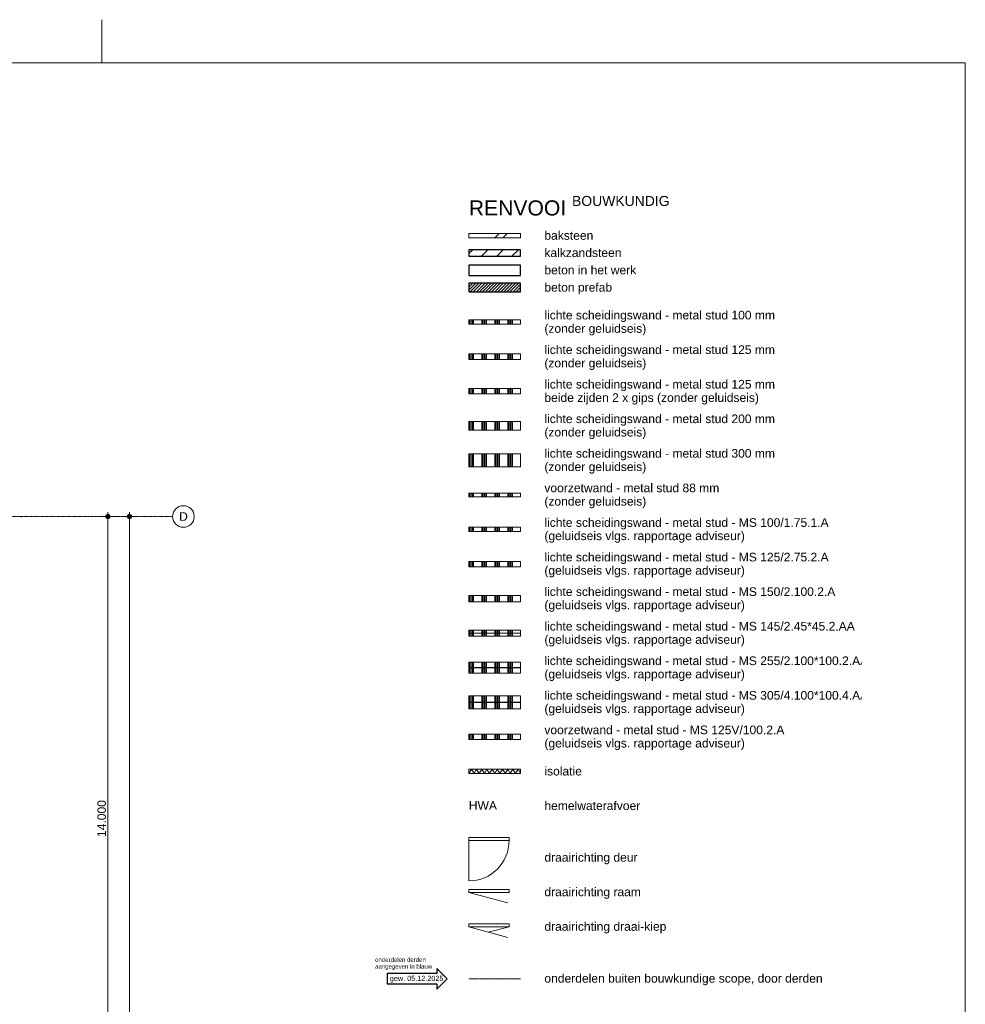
# Model space of a CAD drawing. Extents: x 0 to 92550, y 0 to 59400.
# Tile 87 of 87: x 61197 to 83100, y 36609 to 59400. Entities that reach past the tile are written whole.
import ezdxf
from ezdxf.xclip import XClip

# ---------------------------------------------------------------- set-up
doc = ezdxf.new("R2010")
doc.units = 0
doc.header["$MEASUREMENT"] = 0
doc.header["$XCLIPFRAME"] = 0
doc.linetypes.add('Streep-punt fijn', pattern=[1251.000023, 626.000023, -312.5, 0, -312.5])
doc.linetypes.add('Streeplijn fijn', pattern=[234.119993, 155.999994, -78.119999])
for name, color, linetype in [('ZZ 22 Binnenwand metal stud', 7, 'Continuous'), ('ZZ A Stramien', 7, 'Continuous'), ('ZZ Aankleding 2D tek', 7, 'Continuous'), ('ZZ Maatvoering 1_ 50_100', 7, 'Continuous'), ('ZZ Markers wijzigingspijlen', 7, 'Continuous')]:
    doc.layers.add(name, color=color, linetype=linetype)
doc.styles.add('GENERATED_STYLE_1', font='arial.ttf')

# ---------------------------------------------------------------- blocks, each defined once
blk = doc.blocks.new('Drawing_1_1', base_point=(5739, 6500))
at = {"layer": 'ZZ Maatvoering 1_ 50_100', "linetype": 'Continuous', "lineweight": 0, "true_color": 0x000000}
for points in [[(63189, 47900), (63193, 47881), (63204, 47865), (63220, 47854), (63239, 47850), (63258, 47854), (63274, 47865), (63285, 47881), (63289, 47900), (63285, 47919), (63274, 47935), (63258, 47946), (63239, 47950), (63220, 47946), (63204, 47935), (63193, 47919)], [(63689, 47900), (63693, 47881), (63704, 47865), (63720, 47854), (63739, 47850), (63758, 47854), (63774, 47865), (63785, 47881), (63789, 47900), (63785, 47919), (63774, 47935), (63758, 47946), (63739, 47950), (63720, 47946), (63704, 47935), (63693, 47919)]]:
    blk.add_hatch(color=18, dxfattribs=at).paths.add_polyline_path(points)
at = {"layer": 'ZZ A Stramien', "color": 7, "linetype": 'Streep-punt fijn', "lineweight": 9, "ltscale": 0.01}
for p, q in [((8789, 47900), (61239, 47900)), ((61239, 47900), (64739, 47900))]:
    blk.add_line(p, q, dxfattribs=at)
at = {"layer": 'ZZ A Stramien', "color": 7, "linetype": 'Continuous', "lineweight": 9, "ltscale": 0.01}
blk.add_circle((64989, 47900), 250, dxfattribs=at)
at = {"layer": 'ZZ A Stramien', "color": 7, "linetype": 'Streep-punt fijn', "lineweight": 9, "ltscale": 0.01}
blk.add_point((61239, 47900), dxfattribs=at)
blk.add_point((61239, 47900), dxfattribs=at)
at = {"layer": 'ZZ Maatvoering 1_ 50_100', "color": 7, "linetype": 'Continuous', "lineweight": 5, "ltscale": 0.01}
for p, q in [((63189, 47900), (63051, 47900)), ((63239, 47950), (63239, 48000)), ((63426, 47900), (63289, 47900)), ((63689, 47900), (63551, 47900)), ((63739, 47950), (63739, 48000)), ((63926, 47900), (63789, 47900)), ((63239, 33950), (63239, 47850)), ((63739, 11550), (63739, 47850))]:
    blk.add_line(p, q, dxfattribs=at)
for centre in [(63239, 47900), (63739, 47900)]:
    blk.add_circle(centre, 50, dxfattribs=at)
at = {"layer": 'ZZ A Stramien', "color": 7, "linetype": 'Continuous', "lineweight": 5, "insert": (64890, 48000), "char_height": 200, "attachment_point": 1, "style": 'GENERATED_STYLE_1'}
blk.add_mtext('\\A1;{\\pql;\\pt0;\\fArial|b0|i0|c0|p0;\\W1.000000;D}', dxfattribs=at)
at = {"layer": 'ZZ Maatvoering 1_ 50_100', "color": 7, "linetype": 'Continuous', "lineweight": 5, "insert": (63199, 40481), "char_height": 200, "width": 838.93, "attachment_point": 7, "rotation": 90, "style": 'GENERATED_STYLE_1'}
blk.add_mtext('\\A1;{\\pql;\\fArial|b0|i0|c0|p0;\\W1.000000;14.000}', dxfattribs=at)
blk = doc.blocks.new('*X217')
at = {"layer": 'ZZ Aankleding 2D tek', "color": 7, "linetype": 'Continuous', "lineweight": 5, "ltscale": 0.01}
for p, q in [((71627, 52450), (71627, 52400)), ((71655, 52450), (71655, 52400)), ((71682, 52450), (71682, 52400)), ((71710, 52450), (71710, 52400)), ((71900, 52450), (71900, 52400)), ((71927, 52450), (71927, 52400)), ((71955, 52450), (71955, 52400)), ((71982, 52450), (71982, 52400)), ((72010, 52450), (72010, 52400)), ((72200, 52450), (72200, 52400)), ((72227, 52450), (72227, 52400)), ((72255, 52450), (72255, 52400)), ((72282, 52450), (72282, 52400)), ((72310, 52450), (72310, 52400)), ((72500, 52450), (72500, 52400)), ((72527, 52450), (72527, 52400)), ((72555, 52450), (72555, 52400)), ((72582, 52450), (72582, 52400)), ((72610, 52450), (72610, 52400)), ((71627, 52400), (71627, 52350)), ((71655, 52400), (71655, 52350)), ((71682, 52400), (71682, 52350)), ((71710, 52400), (71710, 52350)), ((71900, 52400), (71900, 52350)), ((71927, 52400), (71927, 52350)), ((71955, 52400), (71955, 52350)), ((71982, 52400), (71982, 52350)), ((72010, 52400), (72010, 52350)), ((72200, 52400), (72200, 52350)), ((72227, 52400), (72227, 52350)), ((72255, 52400), (72255, 52350)), ((72282, 52400), (72282, 52350)), ((72310, 52400), (72310, 52350)), ((72500, 52400), (72500, 52350)), ((72527, 52400), (72527, 52350)), ((72555, 52400), (72555, 52350)), ((72582, 52400), (72582, 52350)), ((72610, 52400), (72610, 52350))]:
    blk.add_line(p, q, dxfattribs=at)
blk = doc.blocks.new('*X218')
at = {"layer": 'ZZ Aankleding 2D tek', "color": 7, "linetype": 'Continuous', "lineweight": 5, "ltscale": 0.01}
for p, q in [((71627, 51662), (71627, 51600)), ((71627, 51600), (71627, 51537)), ((71655, 51662), (71655, 51600)), ((71655, 51600), (71655, 51537)), ((71682, 51662), (71682, 51600)), ((71682, 51600), (71682, 51537)), ((71710, 51662), (71710, 51600)), ((71710, 51600), (71710, 51537)), ((71900, 51662), (71900, 51600)), ((71900, 51600), (71900, 51537)), ((71927, 51662), (71927, 51600)), ((71927, 51600), (71927, 51537)), ((71955, 51662), (71955, 51600)), ((71955, 51600), (71955, 51537)), ((71982, 51662), (71982, 51600)), ((71982, 51600), (71982, 51537)), ((72010, 51662), (72010, 51600)), ((72010, 51600), (72010, 51537)), ((72200, 51662), (72200, 51600)), ((72200, 51600), (72200, 51537)), ((72227, 51662), (72227, 51600)), ((72227, 51600), (72227, 51537)), ((72255, 51662), (72255, 51600)), ((72255, 51600), (72255, 51537)), ((72282, 51662), (72282, 51600)), ((72282, 51600), (72282, 51537)), ((72310, 51662), (72310, 51600)), ((72310, 51600), (72310, 51537)), ((72500, 51662), (72500, 51600)), ((72500, 51600), (72500, 51537)), ((72527, 51662), (72527, 51600)), ((72527, 51600), (72527, 51537)), ((72555, 51662), (72555, 51600)), ((72555, 51600), (72555, 51537)), ((72582, 51662), (72582, 51600)), ((72582, 51600), (72582, 51537)), ((72610, 51662), (72610, 51600)), ((72610, 51600), (72610, 51537))]:
    blk.add_line(p, q, dxfattribs=at)
blk = doc.blocks.new('*X219')
at = {"layer": 'ZZ Aankleding 2D tek', "color": 7, "linetype": 'Continuous', "lineweight": 5, "ltscale": 0.01}
for p, q in [((71627, 50100), (71627, 50000)), ((71627, 50000), (71627, 49900)), ((71655, 50100), (71655, 50000)), ((71655, 50000), (71655, 49900)), ((71682, 50100), (71682, 50000)), ((71682, 50000), (71682, 49900)), ((71710, 50100), (71710, 50000)), ((71710, 50000), (71710, 49900)), ((71900, 50100), (71900, 50000)), ((71900, 50000), (71900, 49900)), ((71927, 50100), (71927, 50000)), ((71927, 50000), (71927, 49900)), ((71955, 50100), (71955, 50000)), ((71955, 50000), (71955, 49900)), ((71982, 50100), (71982, 50000)), ((71982, 50000), (71982, 49900)), ((72010, 50100), (72010, 50000)), ((72010, 50000), (72010, 49900)), ((72200, 50100), (72200, 50000)), ((72200, 50000), (72200, 49900)), ((72227, 50100), (72227, 50000)), ((72227, 50000), (72227, 49900)), ((72255, 50100), (72255, 50000)), ((72255, 50000), (72255, 49900)), ((72282, 50100), (72282, 50000)), ((72282, 50000), (72282, 49900)), ((72310, 50100), (72310, 50000)), ((72310, 50000), (72310, 49900)), ((72500, 50100), (72500, 50000)), ((72500, 50000), (72500, 49900)), ((72527, 50100), (72527, 50000)), ((72527, 50000), (72527, 49900)), ((72555, 50100), (72555, 50000)), ((72555, 50000), (72555, 49900)), ((72582, 50100), (72582, 50000)), ((72582, 50000), (72582, 49900)), ((72610, 50100), (72610, 50000)), ((72610, 50000), (72610, 49900))]:
    blk.add_line(p, q, dxfattribs=at)
blk = doc.blocks.new('*X220')
at = {"layer": 'ZZ Aankleding 2D tek', "color": 7, "linetype": 'Continuous', "lineweight": 5, "ltscale": 0.01}
for p, q in [((71627, 50862), (71627, 50800)), ((71655, 50862), (71655, 50800)), ((71682, 50862), (71682, 50800)), ((71710, 50862), (71710, 50800)), ((71900, 50862), (71900, 50800)), ((71927, 50862), (71927, 50800)), ((71955, 50862), (71955, 50800)), ((71982, 50862), (71982, 50800)), ((72010, 50862), (72010, 50800)), ((72200, 50862), (72200, 50800)), ((72227, 50862), (72227, 50800)), ((72255, 50862), (72255, 50800)), ((72282, 50862), (72282, 50800)), ((72310, 50862), (72310, 50800)), ((72500, 50862), (72500, 50800)), ((72527, 50862), (72527, 50800)), ((72555, 50862), (72555, 50800)), ((72582, 50862), (72582, 50800)), ((72610, 50862), (72610, 50800)), ((71627, 50800), (71627, 50737)), ((71655, 50800), (71655, 50737)), ((71682, 50800), (71682, 50737)), ((71710, 50800), (71710, 50737)), ((71900, 50800), (71900, 50737)), ((71927, 50800), (71927, 50737)), ((71955, 50800), (71955, 50737)), ((71982, 50800), (71982, 50737)), ((72010, 50800), (72010, 50737)), ((72200, 50800), (72200, 50737)), ((72227, 50800), (72227, 50737)), ((72255, 50800), (72255, 50737)), ((72282, 50800), (72282, 50737)), ((72310, 50800), (72310, 50737)), ((72500, 50800), (72500, 50737)), ((72527, 50800), (72527, 50737)), ((72555, 50800), (72555, 50737)), ((72582, 50800), (72582, 50737)), ((72610, 50800), (72610, 50737))]:
    blk.add_line(p, q, dxfattribs=at)
blk = doc.blocks.new('*X221')
at = {"layer": 'ZZ Aankleding 2D tek', "color": 7, "linetype": 'Continuous', "lineweight": 5, "ltscale": 0.01}
for p, q in [((71627, 49350), (71627, 49200)), ((71655, 49350), (71655, 49200)), ((71682, 49350), (71682, 49200)), ((71710, 49350), (71710, 49200)), ((71900, 49350), (71900, 49200)), ((71927, 49350), (71927, 49200)), ((71955, 49350), (71955, 49200)), ((71982, 49350), (71982, 49200)), ((72010, 49350), (72010, 49200)), ((72200, 49350), (72200, 49200)), ((72227, 49350), (72227, 49200)), ((72255, 49350), (72255, 49200)), ((72282, 49350), (72282, 49200)), ((72310, 49350), (72310, 49200)), ((72500, 49350), (72500, 49200)), ((72527, 49350), (72527, 49200)), ((72555, 49350), (72555, 49200)), ((72582, 49350), (72582, 49200)), ((72610, 49350), (72610, 49200)), ((71627, 49200), (71627, 49050)), ((71655, 49200), (71655, 49050)), ((71682, 49200), (71682, 49050)), ((71710, 49200), (71710, 49050)), ((71900, 49200), (71900, 49050)), ((71927, 49200), (71927, 49050)), ((71955, 49200), (71955, 49050)), ((71982, 49200), (71982, 49050)), ((72010, 49200), (72010, 49050)), ((72200, 49200), (72200, 49050)), ((72227, 49200), (72227, 49050)), ((72255, 49200), (72255, 49050)), ((72282, 49200), (72282, 49050)), ((72310, 49200), (72310, 49050)), ((72500, 49200), (72500, 49050)), ((72527, 49200), (72527, 49050)), ((72555, 49200), (72555, 49050)), ((72582, 49200), (72582, 49050)), ((72610, 49200), (72610, 49050))]:
    blk.add_line(p, q, dxfattribs=at)
blk = doc.blocks.new('*X222')
at = {"layer": 'ZZ Aankleding 2D tek', "color": 7, "linetype": 'Continuous', "lineweight": 5, "ltscale": 0.01}
for p, q in [((71627, 48444), (71627, 48400)), ((71627, 48400), (71627, 48356)), ((71655, 48444), (71655, 48400)), ((71655, 48400), (71655, 48356)), ((71682, 48444), (71682, 48400)), ((71682, 48400), (71682, 48356)), ((71710, 48444), (71710, 48400)), ((71710, 48400), (71710, 48356)), ((71900, 48444), (71900, 48400)), ((71900, 48400), (71900, 48356)), ((71927, 48444), (71927, 48400)), ((71927, 48400), (71927, 48356)), ((71955, 48444), (71955, 48400)), ((71955, 48400), (71955, 48356)), ((71982, 48444), (71982, 48400)), ((71982, 48400), (71982, 48356)), ((72010, 48444), (72010, 48400)), ((72010, 48400), (72010, 48356)), ((72200, 48444), (72200, 48400)), ((72200, 48400), (72200, 48356)), ((72227, 48444), (72227, 48400)), ((72227, 48400), (72227, 48356)), ((72255, 48444), (72255, 48400)), ((72255, 48400), (72255, 48356)), ((72282, 48444), (72282, 48400)), ((72282, 48400), (72282, 48356)), ((72310, 48444), (72310, 48400)), ((72310, 48400), (72310, 48356)), ((72500, 48444), (72500, 48400)), ((72500, 48400), (72500, 48356)), ((72527, 48444), (72527, 48400)), ((72527, 48400), (72527, 48356)), ((72555, 48444), (72555, 48400)), ((72555, 48400), (72555, 48356)), ((72582, 48444), (72582, 48400)), ((72582, 48400), (72582, 48356)), ((72610, 48444), (72610, 48400)), ((72610, 48400), (72610, 48356))]:
    blk.add_line(p, q, dxfattribs=at)
blk = doc.blocks.new('*X223')
at = {"layer": 'ZZ 22 Binnenwand metal stud', "color": 7, "linetype": 'Continuous', "lineweight": 5, "ltscale": 0.01}
for p, q in [((71627, 46862), (71627, 46800)), ((71627, 46800), (71627, 46737)), ((71655, 46862), (71655, 46800)), ((71655, 46800), (71655, 46737)), ((71682, 46862), (71682, 46800)), ((71682, 46800), (71682, 46737)), ((71710, 46862), (71710, 46800)), ((71710, 46800), (71710, 46737)), ((71900, 46862), (71900, 46800)), ((71900, 46800), (71900, 46737)), ((71927, 46862), (71927, 46800)), ((71927, 46800), (71927, 46737)), ((71955, 46862), (71955, 46800)), ((71955, 46800), (71955, 46737)), ((71982, 46862), (71982, 46800)), ((71982, 46800), (71982, 46737)), ((72010, 46862), (72010, 46800)), ((72010, 46800), (72010, 46737)), ((72200, 46862), (72200, 46800)), ((72200, 46800), (72200, 46737)), ((72227, 46862), (72227, 46800)), ((72227, 46800), (72227, 46737)), ((72255, 46862), (72255, 46800)), ((72255, 46800), (72255, 46737)), ((72282, 46862), (72282, 46800)), ((72282, 46800), (72282, 46737)), ((72310, 46862), (72310, 46800)), ((72310, 46800), (72310, 46737)), ((72500, 46862), (72500, 46800)), ((72500, 46800), (72500, 46737)), ((72527, 46862), (72527, 46800)), ((72527, 46800), (72527, 46737)), ((72555, 46862), (72555, 46800)), ((72555, 46800), (72555, 46737)), ((72582, 46862), (72582, 46800)), ((72582, 46800), (72582, 46737)), ((72610, 46862), (72610, 46800)), ((72610, 46800), (72610, 46737))]:
    blk.add_line(p, q, dxfattribs=at)
blk = doc.blocks.new('*X224')
at = {"layer": 'ZZ 22 Binnenwand metal stud', "color": 7, "linetype": 'Continuous', "lineweight": 5, "ltscale": 0.01}
for p, q in [((71627, 46075), (71627, 46000)), ((71655, 46075), (71655, 46000)), ((71682, 46075), (71682, 46000)), ((71710, 46075), (71710, 46000)), ((71900, 46075), (71900, 46000)), ((71927, 46075), (71927, 46000)), ((71955, 46075), (71955, 46000)), ((71982, 46075), (71982, 46000)), ((72010, 46075), (72010, 46000)), ((72200, 46075), (72200, 46000)), ((72227, 46075), (72227, 46000)), ((72255, 46075), (72255, 46000)), ((72282, 46075), (72282, 46000)), ((72310, 46075), (72310, 46000)), ((72500, 46075), (72500, 46000)), ((72527, 46075), (72527, 46000)), ((72555, 46075), (72555, 46000)), ((72582, 46075), (72582, 46000)), ((72610, 46075), (72610, 46000)), ((71627, 46000), (71627, 45925)), ((71655, 46000), (71655, 45925)), ((71682, 46000), (71682, 45925)), ((71710, 46000), (71710, 45925)), ((71900, 46000), (71900, 45925)), ((71927, 46000), (71927, 45925)), ((71955, 46000), (71955, 45925)), ((71982, 46000), (71982, 45925)), ((72010, 46000), (72010, 45925)), ((72200, 46000), (72200, 45925)), ((72227, 46000), (72227, 45925)), ((72255, 46000), (72255, 45925)), ((72282, 46000), (72282, 45925)), ((72310, 46000), (72310, 45925)), ((72500, 46000), (72500, 45925)), ((72527, 46000), (72527, 45925)), ((72555, 46000), (72555, 45925)), ((72582, 46000), (72582, 45925)), ((72610, 46000), (72610, 45925))]:
    blk.add_line(p, q, dxfattribs=at)
blk = doc.blocks.new('*X225')
at = {"layer": 'ZZ 22 Binnenwand metal stud', "color": 7, "linetype": 'Continuous', "lineweight": 5, "ltscale": 0.01}
for p, q in [((71627, 42862), (71627, 42800)), ((71655, 42862), (71655, 42800)), ((71682, 42862), (71682, 42800)), ((71710, 42862), (71710, 42800)), ((71900, 42862), (71900, 42800)), ((71927, 42862), (71927, 42800)), ((71955, 42862), (71955, 42800)), ((71982, 42862), (71982, 42800)), ((72010, 42862), (72010, 42800)), ((72200, 42862), (72200, 42800)), ((72227, 42862), (72227, 42800)), ((72255, 42862), (72255, 42800)), ((72282, 42862), (72282, 42800)), ((72310, 42862), (72310, 42800)), ((72500, 42862), (72500, 42800)), ((72527, 42862), (72527, 42800)), ((72555, 42862), (72555, 42800)), ((72582, 42862), (72582, 42800)), ((72610, 42862), (72610, 42800)), ((71627, 42800), (71627, 42737)), ((71655, 42800), (71655, 42737)), ((71682, 42800), (71682, 42737)), ((71710, 42800), (71710, 42737)), ((71900, 42800), (71900, 42737)), ((71927, 42800), (71927, 42737)), ((71955, 42800), (71955, 42737)), ((71982, 42800), (71982, 42737)), ((72010, 42800), (72010, 42737)), ((72200, 42800), (72200, 42737)), ((72227, 42800), (72227, 42737)), ((72255, 42800), (72255, 42737)), ((72282, 42800), (72282, 42737)), ((72310, 42800), (72310, 42737)), ((72500, 42800), (72500, 42737)), ((72527, 42800), (72527, 42737)), ((72555, 42800), (72555, 42737)), ((72582, 42800), (72582, 42737)), ((72610, 42800), (72610, 42737))]:
    blk.add_line(p, q, dxfattribs=at)
blk = doc.blocks.new('*X226')
at = {"layer": 'ZZ 22 Binnenwand metal stud', "color": 7, "linetype": 'Continuous', "lineweight": 5, "ltscale": 0.01}
for p, q in [((71627, 43597), (71627, 43522)), ((71655, 43597), (71655, 43522)), ((71682, 43597), (71682, 43522)), ((71710, 43597), (71710, 43522)), ((71900, 43597), (71900, 43522)), ((71927, 43597), (71927, 43522)), ((71955, 43597), (71955, 43522)), ((71982, 43597), (71982, 43522)), ((72010, 43597), (72010, 43522)), ((72200, 43597), (72200, 43522)), ((72227, 43597), (72227, 43522)), ((72255, 43597), (72255, 43522)), ((72282, 43597), (72282, 43522)), ((72310, 43597), (72310, 43522)), ((72500, 43597), (72500, 43522)), ((72527, 43597), (72527, 43522)), ((72555, 43597), (72555, 43522)), ((72582, 43597), (72582, 43522)), ((72610, 43597), (72610, 43522)), ((71627, 43522), (71627, 43447)), ((71655, 43522), (71655, 43447)), ((71682, 43522), (71682, 43447)), ((71710, 43522), (71710, 43447)), ((71900, 43522), (71900, 43447)), ((71927, 43522), (71927, 43447)), ((71955, 43522), (71955, 43447)), ((71982, 43522), (71982, 43447)), ((72010, 43522), (72010, 43447)), ((72200, 43522), (72200, 43447)), ((72227, 43522), (72227, 43447)), ((72255, 43522), (72255, 43447)), ((72282, 43522), (72282, 43447)), ((72310, 43522), (72310, 43447)), ((72500, 43522), (72500, 43447)), ((72527, 43522), (72527, 43447)), ((72555, 43522), (72555, 43447)), ((72582, 43522), (72582, 43447)), ((72610, 43522), (72610, 43447))]:
    blk.add_line(p, q, dxfattribs=at)
blk = doc.blocks.new('*X227')
at = {"layer": 'ZZ 22 Binnenwand metal stud', "color": 7, "linetype": 'Continuous', "lineweight": 5, "ltscale": 0.01}
for p, q in [((71627, 43752), (71627, 43677)), ((71627, 43677), (71627, 43602)), ((71655, 43752), (71655, 43677)), ((71655, 43677), (71655, 43602)), ((71682, 43752), (71682, 43677)), ((71682, 43677), (71682, 43602)), ((71710, 43752), (71710, 43677)), ((71710, 43677), (71710, 43602)), ((71900, 43752), (71900, 43677)), ((71900, 43677), (71900, 43602)), ((71927, 43752), (71927, 43677)), ((71927, 43677), (71927, 43602)), ((71955, 43752), (71955, 43677)), ((71955, 43677), (71955, 43602)), ((71982, 43752), (71982, 43677)), ((71982, 43677), (71982, 43602)), ((72010, 43752), (72010, 43677)), ((72010, 43677), (72010, 43602)), ((72200, 43752), (72200, 43677)), ((72200, 43677), (72200, 43602)), ((72227, 43752), (72227, 43677)), ((72227, 43677), (72227, 43602)), ((72255, 43752), (72255, 43677)), ((72255, 43677), (72255, 43602)), ((72282, 43752), (72282, 43677)), ((72282, 43677), (72282, 43602)), ((72310, 43752), (72310, 43677)), ((72310, 43677), (72310, 43602)), ((72500, 43752), (72500, 43677)), ((72500, 43677), (72500, 43602)), ((72527, 43752), (72527, 43677)), ((72527, 43677), (72527, 43602)), ((72555, 43752), (72555, 43677)), ((72555, 43677), (72555, 43602)), ((72582, 43752), (72582, 43677)), ((72582, 43677), (72582, 43602)), ((72610, 43752), (72610, 43677)), ((72610, 43677), (72610, 43602))]:
    blk.add_line(p, q, dxfattribs=at)
blk = doc.blocks.new('*X228')
at = {"layer": 'ZZ 22 Binnenwand metal stud', "color": 7, "linetype": 'Continuous', "lineweight": 5, "ltscale": 0.01}
for p, q in [((71627, 44527), (71627, 44465)), ((71627, 44465), (71627, 44402)), ((71655, 44527), (71655, 44465)), ((71655, 44465), (71655, 44402)), ((71682, 44527), (71682, 44465)), ((71682, 44465), (71682, 44402)), ((71710, 44527), (71710, 44465)), ((71710, 44465), (71710, 44402)), ((71900, 44527), (71900, 44465)), ((71900, 44465), (71900, 44402)), ((71927, 44527), (71927, 44465)), ((71927, 44465), (71927, 44402)), ((71955, 44527), (71955, 44465)), ((71955, 44465), (71955, 44402)), ((71982, 44527), (71982, 44465)), ((71982, 44465), (71982, 44402)), ((72010, 44527), (72010, 44465)), ((72010, 44465), (72010, 44402)), ((72200, 44527), (72200, 44465)), ((72200, 44465), (72200, 44402)), ((72227, 44527), (72227, 44465)), ((72227, 44465), (72227, 44402)), ((72255, 44527), (72255, 44465)), ((72255, 44465), (72255, 44402)), ((72282, 44527), (72282, 44465)), ((72282, 44465), (72282, 44402)), ((72310, 44527), (72310, 44465)), ((72310, 44465), (72310, 44402)), ((72500, 44527), (72500, 44465)), ((72500, 44465), (72500, 44402)), ((72527, 44527), (72527, 44465)), ((72527, 44465), (72527, 44402)), ((72555, 44527), (72555, 44465)), ((72555, 44465), (72555, 44402)), ((72582, 44527), (72582, 44465)), ((72582, 44465), (72582, 44402)), ((72610, 44527), (72610, 44465)), ((72610, 44465), (72610, 44402))]:
    blk.add_line(p, q, dxfattribs=at)
blk = doc.blocks.new('*X229')
at = {"layer": 'ZZ 22 Binnenwand metal stud', "color": 7, "linetype": 'Continuous', "lineweight": 5, "ltscale": 0.01}
for p, q in [((71627, 44397), (71627, 44335)), ((71627, 44335), (71627, 44272)), ((71655, 44397), (71655, 44335)), ((71655, 44335), (71655, 44272)), ((71682, 44397), (71682, 44335)), ((71682, 44335), (71682, 44272)), ((71710, 44397), (71710, 44335)), ((71710, 44335), (71710, 44272)), ((71900, 44397), (71900, 44335)), ((71900, 44335), (71900, 44272)), ((71927, 44397), (71927, 44335)), ((71927, 44335), (71927, 44272)), ((71955, 44397), (71955, 44335)), ((71955, 44335), (71955, 44272)), ((71982, 44397), (71982, 44335)), ((71982, 44335), (71982, 44272)), ((72010, 44397), (72010, 44335)), ((72010, 44335), (72010, 44272)), ((72200, 44397), (72200, 44335)), ((72200, 44335), (72200, 44272)), ((72227, 44397), (72227, 44335)), ((72227, 44335), (72227, 44272)), ((72255, 44397), (72255, 44335)), ((72255, 44335), (72255, 44272)), ((72282, 44397), (72282, 44335)), ((72282, 44335), (72282, 44272)), ((72310, 44397), (72310, 44335)), ((72310, 44335), (72310, 44272)), ((72500, 44397), (72500, 44335)), ((72500, 44335), (72500, 44272)), ((72527, 44397), (72527, 44335)), ((72527, 44335), (72527, 44272)), ((72555, 44397), (72555, 44335)), ((72555, 44335), (72555, 44272)), ((72582, 44397), (72582, 44335)), ((72582, 44335), (72582, 44272)), ((72610, 44397), (72610, 44335)), ((72610, 44335), (72610, 44272))]:
    blk.add_line(p, q, dxfattribs=at)
blk = doc.blocks.new('*X230')
at = {"layer": 'ZZ 22 Binnenwand metal stud', "color": 7, "linetype": 'Continuous', "lineweight": 5, "ltscale": 0.01}
for p, q in [((71627, 45272), (71627, 45237)), ((71627, 45237), (71627, 45202)), ((71655, 45272), (71655, 45237)), ((71655, 45237), (71655, 45202)), ((71682, 45272), (71682, 45237)), ((71682, 45237), (71682, 45202)), ((71710, 45272), (71710, 45237)), ((71710, 45237), (71710, 45202)), ((71900, 45272), (71900, 45237)), ((71900, 45237), (71900, 45202)), ((71927, 45272), (71927, 45237)), ((71927, 45237), (71927, 45202)), ((71955, 45272), (71955, 45237)), ((71955, 45237), (71955, 45202)), ((71982, 45272), (71982, 45237)), ((71982, 45237), (71982, 45202)), ((72010, 45272), (72010, 45237)), ((72010, 45237), (72010, 45202)), ((72200, 45272), (72200, 45237)), ((72200, 45237), (72200, 45202)), ((72227, 45272), (72227, 45237)), ((72227, 45237), (72227, 45202)), ((72255, 45272), (72255, 45237)), ((72255, 45237), (72255, 45202)), ((72282, 45272), (72282, 45237)), ((72282, 45237), (72282, 45202)), ((72310, 45272), (72310, 45237)), ((72310, 45237), (72310, 45202)), ((72500, 45272), (72500, 45237)), ((72500, 45237), (72500, 45202)), ((72527, 45272), (72527, 45237)), ((72527, 45237), (72527, 45202)), ((72555, 45272), (72555, 45237)), ((72555, 45237), (72555, 45202)), ((72582, 45272), (72582, 45237)), ((72582, 45237), (72582, 45202)), ((72610, 45272), (72610, 45237)), ((72610, 45237), (72610, 45202))]:
    blk.add_line(p, q, dxfattribs=at)
blk = doc.blocks.new('*X231')
at = {"layer": 'ZZ 22 Binnenwand metal stud', "color": 7, "linetype": 'Continuous', "lineweight": 5, "ltscale": 0.01}
for p, q in [((71627, 45197), (71627, 45162)), ((71627, 45162), (71627, 45127)), ((71655, 45197), (71655, 45162)), ((71655, 45162), (71655, 45127)), ((71682, 45197), (71682, 45162)), ((71682, 45162), (71682, 45127)), ((71710, 45197), (71710, 45162)), ((71710, 45162), (71710, 45127)), ((71900, 45197), (71900, 45162)), ((71900, 45162), (71900, 45127)), ((71927, 45197), (71927, 45162)), ((71927, 45162), (71927, 45127)), ((71955, 45197), (71955, 45162)), ((71955, 45162), (71955, 45127)), ((71982, 45197), (71982, 45162)), ((71982, 45162), (71982, 45127)), ((72010, 45197), (72010, 45162)), ((72010, 45162), (72010, 45127)), ((72200, 45197), (72200, 45162)), ((72200, 45162), (72200, 45127)), ((72227, 45197), (72227, 45162)), ((72227, 45162), (72227, 45127)), ((72255, 45197), (72255, 45162)), ((72255, 45162), (72255, 45127)), ((72282, 45197), (72282, 45162)), ((72282, 45162), (72282, 45127)), ((72310, 45197), (72310, 45162)), ((72310, 45162), (72310, 45127)), ((72500, 45197), (72500, 45162)), ((72500, 45162), (72500, 45127)), ((72527, 45197), (72527, 45162)), ((72527, 45162), (72527, 45127)), ((72555, 45197), (72555, 45162)), ((72555, 45162), (72555, 45127)), ((72582, 45197), (72582, 45162)), ((72582, 45162), (72582, 45127)), ((72610, 45197), (72610, 45162)), ((72610, 45162), (72610, 45127))]:
    blk.add_line(p, q, dxfattribs=at)
blk = doc.blocks.new('*X232')
at = {"layer": 'ZZ 22 Binnenwand metal stud', "color": 7, "linetype": 'Continuous', "lineweight": 5, "ltscale": 0.01}
for p, q in [((71627, 47650), (71627, 47600)), ((71655, 47650), (71655, 47600)), ((71682, 47650), (71682, 47600)), ((71710, 47650), (71710, 47600)), ((71900, 47650), (71900, 47600)), ((71927, 47650), (71927, 47600)), ((71955, 47650), (71955, 47600)), ((71982, 47650), (71982, 47600)), ((72010, 47650), (72010, 47600)), ((72200, 47650), (72200, 47600)), ((72227, 47650), (72227, 47600)), ((72255, 47650), (72255, 47600)), ((72282, 47650), (72282, 47600)), ((72310, 47650), (72310, 47600)), ((72500, 47650), (72500, 47600)), ((72527, 47650), (72527, 47600)), ((72555, 47650), (72555, 47600)), ((72582, 47650), (72582, 47600)), ((72610, 47650), (72610, 47600)), ((71627, 47600), (71627, 47550)), ((71655, 47600), (71655, 47550)), ((71682, 47600), (71682, 47550)), ((71710, 47600), (71710, 47550)), ((71900, 47600), (71900, 47550)), ((71927, 47600), (71927, 47550)), ((71955, 47600), (71955, 47550)), ((71982, 47600), (71982, 47550)), ((72010, 47600), (72010, 47550)), ((72200, 47600), (72200, 47550)), ((72227, 47600), (72227, 47550)), ((72255, 47600), (72255, 47550)), ((72282, 47600), (72282, 47550)), ((72310, 47600), (72310, 47550)), ((72500, 47600), (72500, 47550)), ((72527, 47600), (72527, 47550)), ((72555, 47600), (72555, 47550)), ((72582, 47600), (72582, 47550)), ((72610, 47600), (72610, 47550))]:
    blk.add_line(p, q, dxfattribs=at)
blk = doc.blocks.new('Drawing_2_2', base_point=(71600, 55400))
at = {"layer": 'ZZ Aankleding 2D tek', "linetype": 'Continuous', "lineweight": 0, "true_color": 0x000000}
h = blk.add_hatch(dxfattribs=at)
h.set_pattern_fill('145_Baksteen_0002', color=18, style=0, pattern_type=2)
h.set_pattern_definition([(45, (71600, 55400), (-459.62, 459.62), []), (45, (71508.1, 55491.9), (-459.62, 459.62), [])])
h.paths.add_polyline_path([(71600, 54350), (72800, 54350), (72800, 54450), (71600, 54450)])
h = blk.add_hatch(dxfattribs=at)
h.set_pattern_fill('130_Kalkzandsteen_0002', color=18, style=0, pattern_type=2)
h.set_pattern_definition([(45, (71600, 55400), (-176.777, 176.777), [])])
h.paths.add_polyline_path([(71600, 53925), (72800, 53925), (72800, 54075), (71600, 54075)])
h = blk.add_hatch(dxfattribs=at)
h.set_pattern_fill('220_Gewapend_beton___pre_61', color=18, style=0, pattern_type=2)
h.set_pattern_definition([(45, (71600, 55400), (-35.3553, 35.3553), [])])
h.paths.add_polyline_path([(71600, 53100), (72800, 53100), (72800, 53300), (71600, 53300)])
at = {"layer": 'ZZ 22 Binnenwand metal stud', "color": 7, "linetype": 'Continuous', "lineweight": 15, "ltscale": 0.01, "flags": 128}
for points in [[(72800, 47650), (71600, 47650), (71600, 47550), (72800, 47550)], [(72800, 46862), (71600, 46862), (71600, 46737), (72800, 46737)], [(72800, 46075), (71600, 46075), (71600, 45925), (72800, 45925)], [(72800, 45272), (71600, 45272), (71600, 45202), (72800, 45202)], [(72800, 45202), (71600, 45202), (71600, 45197), (72800, 45197)], [(72800, 45197), (71600, 45197), (71600, 45127), (72800, 45127)], [(72800, 44527), (71600, 44527), (71600, 44402), (72800, 44402)], [(72800, 44402), (71600, 44402), (71600, 44397), (72800, 44397)], [(72800, 44397), (71600, 44397), (71600, 44272), (72800, 44272)], [(71600, 43602), (72800, 43602), (72800, 43752), (71600, 43752)], [(71600, 43597), (72800, 43597), (72800, 43602), (71600, 43602)], [(71600, 43447), (72800, 43447), (72800, 43597), (71600, 43597)], [(71600, 42737), (72800, 42737), (72800, 42862), (71600, 42862)]]:
    blk.add_lwpolyline(points, close=True, dxfattribs=at)
at = {"layer": 'ZZ Aankleding 2D tek', "color": 7, "linetype": 'Continuous', "lineweight": 5, "ltscale": 0.01}
for p, q in [((71600, 41950), (71660, 42050)), ((71660, 42050), (71720, 41950)), ((71720, 41950), (71780, 42050)), ((71780, 42050), (71840, 41950)), ((71840, 41950), (71900, 42050)), ((71900, 42050), (71960, 41950)), ((71960, 41950), (72020, 42050)), ((72020, 42050), (72080, 41950)), ((72080, 41950), (72140, 42050)), ((72140, 42050), (72200, 41950)), ((72200, 41950), (72260, 42050)), ((72260, 42050), (72320, 41950)), ((72320, 41950), (72380, 42050)), ((72380, 42050), (72440, 41950)), ((72440, 41950), (72500, 42050)), ((72500, 42050), (72560, 41950)), ((72560, 41950), (72620, 42050)), ((72620, 42050), (72680, 41950)), ((72680, 41950), (72740, 42050)), ((72740, 42050), (72800, 41950))]:
    blk.add_line(p, q, dxfattribs=at)
at = {"layer": 'ZZ Aankleding 2D tek', "color": 7, "linetype": 'Continuous', "lineweight": 9, "ltscale": 0.01}
for p, q in [((72534, 40470), (71600, 40470)), ((71600, 40470), (71600, 40400)), ((71600, 40400), (72534, 40400)), ((71600, 40400), (71600, 39466)), ((72534, 40400), (72534, 40470)), ((72534, 39270), (71600, 39270)), ((71600, 39270), (71600, 39200)), ((72534, 39200), (72534, 39270)), ((71600, 39200), (72534, 39200)), ((71600, 39200), (72502, 38958)), ((72534, 38470), (71600, 38470)), ((71600, 38470), (71600, 38400)), ((71600, 38400), (72534, 38400)), ((71600, 38400), (72502, 38158)), ((72534, 38400), (72051, 38279)), ((72534, 38400), (72534, 38470))]:
    blk.add_line(p, q, dxfattribs=at)
at = {"layer": 'ZZ Aankleding 2D tek', "color": 174, "linetype": 'Streeplijn fijn', "lineweight": 5, "ltscale": 0.01, "true_color": 0x0000aa}
blk.add_line((71600, 37200), (72800, 37200), dxfattribs=at)
at = {"layer": 'ZZ Aankleding 2D tek', "color": 7, "linetype": 'Continuous', "lineweight": 15, "ltscale": 0.01, "flags": 128}
for points in [[(71600, 54350), (72800, 54350), (72800, 54450), (71600, 54450)], [(71600, 52350), (72800, 52350), (72800, 52450), (71600, 52450)], [(71600, 51537), (72800, 51537), (72800, 51662), (71600, 51662)], [(71600, 50737), (72800, 50737), (72800, 50862), (71600, 50862)], [(71600, 49900), (72800, 49900), (72800, 50100), (71600, 50100)], [(71600, 49050), (72800, 49050), (72800, 49350), (71600, 49350)], [(71600, 48356), (72800, 48356), (72800, 48444), (71600, 48444)]]:
    blk.add_lwpolyline(points, close=True, dxfattribs=at)
at = {"layer": 'ZZ Aankleding 2D tek', "color": 7, "linetype": 'Continuous', "lineweight": 25, "ltscale": 0.01, "flags": 128}
for points in [[(71600, 53925), (72800, 53925), (72800, 54075), (71600, 54075)], [(71600, 53479), (72800, 53479), (72800, 53721), (71600, 53721)], [(71600, 53100), (72800, 53100), (72800, 53300), (71600, 53300)]]:
    blk.add_lwpolyline(points, close=True, dxfattribs=at)
at = {"layer": 'ZZ Aankleding 2D tek', "color": 7, "linetype": 'Continuous', "lineweight": 9, "ltscale": 0.01, "flags": 128}
blk.add_lwpolyline([(71600, 41950), (72800, 41950), (72800, 42050), (71600, 42050)], close=True, dxfattribs=at)
at = {"layer": 'ZZ Aankleding 2D tek', "color": 7, "linetype": 'Continuous', "lineweight": 9, "ltscale": 0.01}
blk.add_arc((71600, 40400), 934, 270, 0, dxfattribs=at)
at = {"layer": 'ZZ Markers wijzigingspijlen', "color": 1, "linetype": 'Continuous', "lineweight": 25, "ltscale": 0.01, "flags": 128}
blk.add_lwpolyline([(70860, 36960), (71100, 37200), (70860, 37440), (70860, 37320), (69712, 37320), (69712, 37080), (70860, 37080)], close=True, dxfattribs=at)
at = {"layer": 'ZZ Aankleding 2D tek', "color": 7, "linetype": 'Continuous', "lineweight": 25, "ltscale": 0.01}
for name in ['*X217', '*X218', '*X220', '*X219', '*X221', '*X222', '*X232', '*X223', '*X224', '*X230', '*X231', '*X228', '*X229', '*X227', '*X226', '*X225']:
    blk.add_blockref(name, (0, 0), dxfattribs=at)
at = {"color": 7, "linetype": 'Continuous', "lineweight": 5, "attachment_point": 1, "style": 'GENERATED_STYLE_1'}
for s, insert, char_height in [('\\A1;{\\pql;\\fArial|b0|i0|c0|p0;\\W1.000000;RENVOOI \\fArial|b0|i0|c0|p0;\\W1.000000;\\A1{\\H.66x;\\SBOUWKUNDIG^  ;}}', (71600, 55320), 350), ('\\A1;{\\pql;\\fArial|b0|i0|c0|p0;\\W1.000000;baksteen}', (73350, 54506), 200), ('\\A1;{\\pql;\\fArial|b0|i0|c0|p0;\\W1.000000;kalkzandsteen}', (73350, 54106), 200), ('\\A1;{\\pql;\\fArial|b0|i0|c0|p0;\\W1.000000;beton in het werk}', (73350, 53706), 200), ('\\A1;{\\pql;\\fArial|b0|i0|c0|p0;\\W1.000000;beton prefab}', (73350, 53306), 200), ('\\A1;{\\pql;\\fArial|b0|i0|c0|p0;\\W1.000000;isolatie}', (73350, 42106), 200), ('\\A1;{\\pql;\\fArial|b0|i0|c0|p0;\\W1.000000;HWA}', (71600, 41311), 200), ('\\A1;{\\pql;\\fArial|b0|i0|c0|p0;\\W1.000000;hemelwaterafvoer}', (73350, 41306), 200), ('\\A1;{\\pql;\\fArial|b0|i0|c0|p0;\\W1.000000;draairichting deur}', (73350, 40111), 200), ('\\A1;{\\pql;\\fArial|b0|i0|c0|p0;\\W1.000000;draairichting raam}', (73350, 39311), 200), ('\\A1;{\\pql;\\fArial|b0|i0|c0|p0;\\W1.000000;draairichting draai-kiep}', (73350, 38511), 200), ('\\A1;{\\pql;\\fArial|b0|i0|c0|p0;\\W1.000000;onderdelen\\fArial|b0|i0|c0|p0;\\W1.000000; buiten bouwkundige scope, door derden}', (73350, 37311), 200)]:
    blk.add_mtext(s, dxfattribs=dict(at, insert=insert, char_height=char_height))
at = {"color": 7, "linetype": 'Continuous', "lineweight": 5, "char_height": 200, "attachment_point": 4, "style": 'GENERATED_STYLE_1'}
for s, insert, line_spacing_factor in [('\\A1;{\\pql;\\fArial|b0|i0|c0|p0;\\W1.000000;lichte scheidingswand - metal stud 100 mm\\P\\pql;\\fArial|b0|i0|c0|p0;\\W1.000000;(zonder geluidseis)}', (73350, 52377), 0.928712), ('\\A1;{\\pql;\\fArial|b0|i0|c0|p0;\\W1.000000;lichte scheidingswand - metal stud 125 mm\\P\\pql;\\fArial|b0|i0|c0|p0;\\W1.000000;(zonder geluidseis)}', (73350, 51577), 0.928712), ('\\A1;{\\pql;\\fArial|b0|i0|c0|p0;\\W1.000000;lichte scheidingswand - metal stud 125 mm\\P\\pql;\\fArial|b0|i0|c0|p0;\\W1.000000;beide zijden 2 x gips (zonder geluidseis)}', (73350, 50777), 0.928712), ('\\A1;{\\pql;\\fArial|b0|i0|c0|p0;\\W1.000000;lichte scheidingswand - metal stud 200 mm\\P\\pql;\\fArial|b0|i0|c0|p0;\\W1.000000;(zonder geluidseis)}', (73350, 49977), 0.928712), ('\\A1;{\\pql;\\fArial|b0|i0|c0|p0;\\W1.000000;lichte scheidingswand - metal stud 300 mm\\P\\pql;\\fArial|b0|i0|c0|p0;\\W1.000000;(zonder geluidseis)}', (73350, 49177), 0.928712), ('\\A1;{\\pql;\\fArial|b0|i0|c0|p0;\\W1.000000;voorzetwand - metal stud 88 mm\\P\\pql;\\fArial|b0|i0|c0|p0;\\W1.000000;(zonder geluidseis)}', (73350, 48377), 0.928712), ('\\A1;{\\pql;\\fArial|b0|i0|c0|p0;\\W1.000000;lichte scheidingswand - metal stud - MS 100/1.75.1.A\\P\\pql;\\fArial|b0|i0|c0|p0;\\W1.000000;(geluidseis vlgs. rapportage adviseur)}', (73350, 47577), 0.921632), ('\\A1;{\\pql;\\fArial|b0|i0|c0|p0;\\W1.000000;lichte scheidingswand - metal stud - MS 125/2.75.2.A\\P\\pql;\\fArial|b0|i0|c0|p0;\\W1.000000;(geluidseis vlgs. rapportage adviseur)}', (73350, 46777), 0.921632), ('\\A1;{\\pql;\\fArial|b0|i0|c0|p0;\\W1.000000;lichte scheidingswand - metal stud - MS 150/2.100.2.A\\P\\pql;\\fArial|b0|i0|c0|p0;\\W1.000000;(geluidseis vlgs. rapportage adviseur)}', (73350, 45977), 0.921628), ('\\A1;{\\pql;\\fArial|b0|i0|c0|p0;\\W1.000000;lichte scheidingswand - metal stud - MS 145/2.45*45.2.AA\\P\\pql;\\fArial|b0|i0|c0|p0;\\W1.000000;(geluidseis vlgs. rapportage adviseur)}', (73350, 45177), 0.921628), ('\\A1;{\\pql;\\fArial|b0|i0|c0|p0;\\W1.000000;lichte scheidingswand - metal stud - MS 255/2.100*100.2.AA\\P\\pql;\\fArial|b0|i0|c0|p0;\\W1.000000;(geluidseis vlgs. rapportage adviseur)}', (73350, 44377), 0.921628), ('\\A1;{\\pql;\\fArial|b0|i0|c0|p0;\\W1.000000;lichte scheidingswand - metal stud - MS 305/4.100*100.4.AA\\P\\pql;\\fArial|b0|i0|c0|p0;\\W1.000000;(geluidseis vlgs. rapportage adviseur)}', (73350, 43577), 0.921628), ('\\A1;{\\pql;\\fArial|b0|i0|c0|p0;\\W1.000000;voorzetwand - metal stud - MS 125V/100.2.A\\P\\pql;\\fArial|b0|i0|c0|p0;\\W1.000000;(geluidseis vlgs. rapportage adviseur)}', (73350, 42777), 0.921628)]:
    blk.add_mtext(s, dxfattribs=dict(at, insert=insert, line_spacing_factor=line_spacing_factor))
at = {"layer": 'ZZ Markers wijzigingspijlen', "color": 1, "linetype": 'Continuous', "lineweight": 5, "insert": (69430, 37405), "char_height": 100, "width": 1344.78, "attachment_point": 7, "line_spacing_factor": 0.940384, "style": 'GENERATED_STYLE_1'}
blk.add_mtext('\\A1;{\\pql;\\fArial|b0|i0|c0|p0;\\W1.000000;onderdelen derden aangegeven in blauw}', dxfattribs=at)
at = {"layer": 'ZZ Markers wijzigingspijlen', "color": 1, "linetype": 'Continuous', "lineweight": 5, "insert": (69772, 37190), "char_height": 120, "attachment_point": 4, "style": 'GENERATED_STYLE_1'}
blk.add_mtext('\\A1;{\\pql;\\fArial|b0|i0|c0|p0;\\W1.000000;gew. 05.12.2025}', dxfattribs=at)

msp = doc.modelspace()

# ---------------------------------------------------------------- linework, layer by layer
at = {"color": 7, "linetype": 'Continuous', "lineweight": 5, "ltscale": 0.01}
msp.add_line((63100, 59400), (63100, 58400), dxfattribs=at)

# ---------------------------------------------------------------- block references
at = {"color": 7, "linetype": 'Continuous', "lineweight": 25, "ltscale": 0.01}
ref = msp.add_blockref('Drawing_2_2', (71600, 55400), dxfattribs=at)
XClip(ref).set_block_clipping_path([(69430.215005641, 36960), (80699.0666660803, 55400)])
ref = msp.add_blockref('Drawing_1_1', (5739, 6500), dxfattribs=at)
XClip(ref).set_block_clipping_path([(1000, 1000), (66950, 58400)])

# ---------------------------------------------------------------- next in the draw order: linework, layer by layer
at = {"color": 7, "linetype": 'Continuous', "lineweight": 15, "ltscale": 0.01, "flags": 128}
msp.add_lwpolyline([(1000, 58400), (83100, 58400), (83100, 1000), (1000, 1000)], close=True, dxfattribs=at)

doc.saveas('drawing.dxf')
